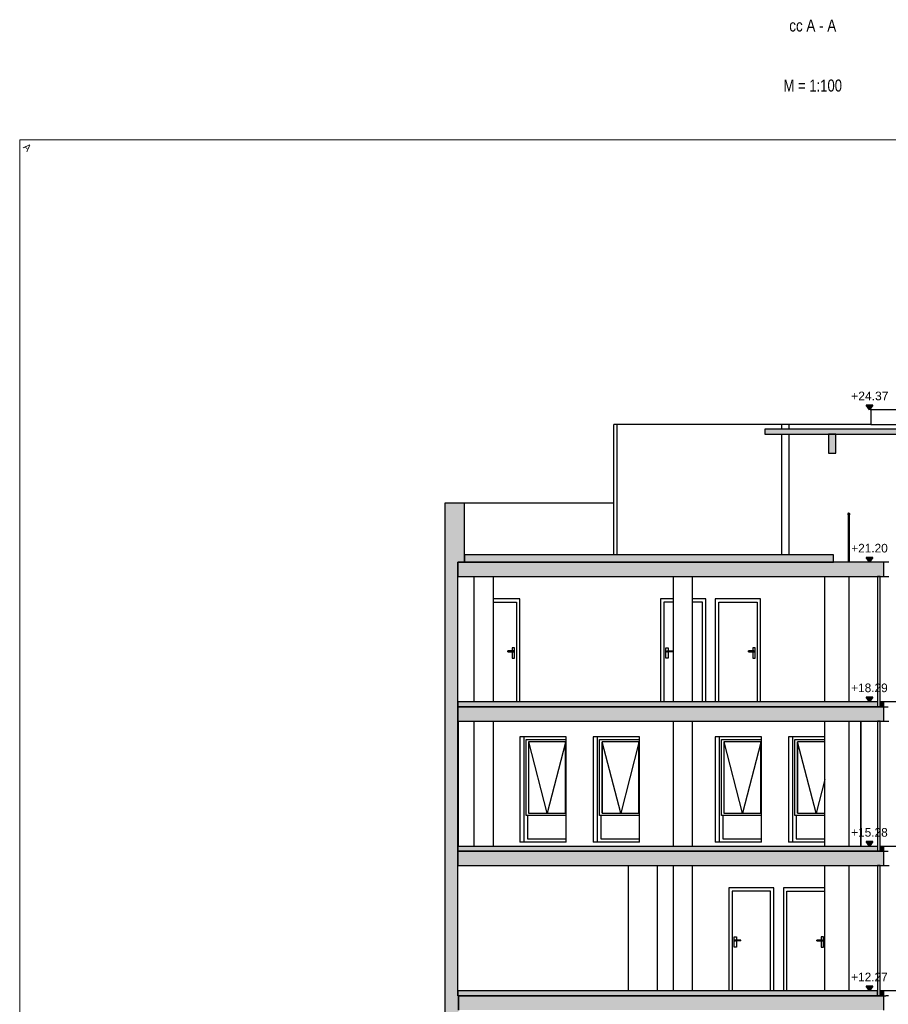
# Model space of a CAD drawing. Header units: metres. Extents: x -1 to 518, y -65 to 31.
# Tile 13 of 26: x 449 to 467, y -43 to -22. Entities that reach past the tile are written whole.
import ezdxf

# ---------------------------------------------------------------- set-up
doc = ezdxf.new("R2010")
doc.units = ezdxf.units.M
doc.header["$PDMODE"] = 65
doc.linetypes.add('CONTINUA', pattern=[0])
doc.layers.add('+++++ CÀLCUL SECCIÓ A', color=7, linetype='CONTINUA', lineweight=25)
doc.layers.add('COTES SECCIÓ A', color=7, linetype='CONTINUA', lineweight=25)
doc.styles.add('ARIAL', font='arial.ttf')
doc.styles.add('Century Gothic', font='txt')
doc.dimstyles.new('DIMSTYLE_4', dxfattribs={"dimtxt": 0.2, "dimasz": 0.2, "dimexe": 0, "dimexo": 1e-06, "dimgap": 0.1, "dimtad": 2, "dimdec": 0, "dimlfac": 100, "dimrnd": 1, "dimzin": 4, "dimdsep": 46, "dimtxsty": 'ARIAL', "dimblk1": 'ALL_ML_STRICH', "dimblk2": 'ALL_ML_STRICH', "dimsah": 1, "dimcen": 0, "dimse1": 1, "dimse2": 1, "dimclrd": 2, "dimclre": 2, "dimclrt": 2, "dimadec": 0, "dimazin": 0, "dimtfac": 1, "dimtdec": 0, "dimtix": 1, "dimtmove": 2, "dimatfit": 3, "dimfxl": 0, "dimtvp": 1.2, "dimtzin": 0, "dimlwd": 0, "dimlwe": 35, "dimarcsym": 0})
doc.dimstyles.new('DIMSTYLE_5', dxfattribs={"dimtxt": 0.2, "dimasz": 0.2, "dimexe": 0, "dimexo": 1e-06, "dimgap": 0.1, "dimtad": 0, "dimrnd": 0.01, "dimzin": 4, "dimdsep": 46, "dimtxsty": 'ARIAL', "dimblk1": 'ALL_ML_STRICH', "dimblk2": 'ALL_ML_STRICH', "dimsah": 1, "dimcen": 0, "dimse1": 1, "dimse2": 1, "dimclrd": 2, "dimclre": 2, "dimclrt": 2, "dimadec": 0, "dimazin": 0, "dimtfac": 1, "dimtdec": 0, "dimtix": 1, "dimtmove": 2, "dimatfit": 3, "dimfxl": 0, "dimtzin": 0, "dimlwd": 0, "dimlwe": 35, "dimarcsym": 0})
doc.dimstyles.new('DIMSTYLE_7', dxfattribs={"dimtxt": 0.2, "dimasz": 0.2, "dimexe": 0, "dimexo": 1e-06, "dimgap": 0.1, "dimtad": 0, "dimdec": 0, "dimlfac": 100, "dimrnd": 1, "dimzin": 4, "dimdsep": 46, "dimtxsty": 'ARIAL', "dimblk1": 'ALL_ML_STRICH', "dimblk2": 'ALL_ML_STRICH', "dimsah": 1, "dimcen": 0, "dimse1": 1, "dimse2": 1, "dimclrd": 2, "dimclre": 2, "dimclrt": 2, "dimadec": 0, "dimazin": 0, "dimtfac": 1, "dimtdec": 0, "dimtix": 1, "dimtmove": 2, "dimatfit": 3, "dimfxl": 0, "dimtvp": 1.2, "dimtzin": 0, "dimlwd": 0, "dimlwe": 35, "dimarcsym": 0})

# ---------------------------------------------------------------- blocks, each defined once
blk = doc.blocks.new('ALL_ML_STRICH')
at = {"color": 0, "linetype": 'ByBlock', "lineweight": -2}
for p, q in [((-1, 0), (0.5, 0)), ((-0.3, -0.3), (0.3, 0.3)), ((0, -0.5), (0, 0.5))]:
    blk.add_line(p, q, dxfattribs=at)
blk = doc.blocks.new('*D19')
at = {"layer": 'COTES SECCIÓ A', "color": 2, "linetype": 'CONTINUA', "lineweight": -2, "transparency": 33554687}
blk.add_line((470.232, -42.77), (470.232, -42.67), dxfattribs=at)
at = {"layer": 'DEFPOINTS', "color": 2, "linetype": 'CONTINUA', "lineweight": 35, "transparency": 33554687}
for p in [(463.433, -42.67), (467.652, -42.77), (470.232, -42.77)]:
    blk.add_point(p, dxfattribs=at)
at = {"layer": 'COTES SECCIÓ A', "color": 2, "linetype": 'CONTINUA', "lineweight": 35, "transparency": 33554687, "xscale": 0.2, "yscale": 0.2, "zscale": 0.2}
for p, rotation in [((470.232, -42.77), 270), ((470.232, -42.67), 90)]:
    blk.add_blockref('ALL_ML_STRICH', p, dxfattribs=dict(at, rotation=rotation))
at = {"layer": 'COTES SECCIÓ A', "color": 2, "linetype": 'CONTINUA', "lineweight": 35, "transparency": 33554687, "insert": (470.536, -42.729), "char_height": 0.2, "width": 0.4, "attachment_point": 5, "rotation": 90, "style": 'ARIAL'}
blk.add_mtext('\\A1;{10}', dxfattribs=at)
blk = doc.blocks.new('*D20')
at = {"layer": 'COTES SECCIÓ A', "color": 2, "linetype": 'CONTINUA', "lineweight": -2, "transparency": 33554687}
for p, q in [((470.232, -41.001), (470.232, -40.06)), ((470.232, -42.67), (470.232, -41.661))]:
    blk.add_line(p, q, dxfattribs=at)
at = {"layer": 'DEFPOINTS', "color": 2, "linetype": 'CONTINUA', "lineweight": 35, "transparency": 33554687}
for p in [(463.522, -40.06), (463.433, -42.67), (470.232, -42.67)]:
    blk.add_point(p, dxfattribs=at)
at = {"layer": 'COTES SECCIÓ A', "color": 2, "linetype": 'CONTINUA', "lineweight": 35, "transparency": 33554687, "xscale": 0.2, "yscale": 0.2, "zscale": 0.2}
for p, rotation in [((470.232, -40.06), 90), ((470.232, -42.67), 270)]:
    blk.add_blockref('ALL_ML_STRICH', p, dxfattribs=dict(at, rotation=rotation))
at = {"layer": 'COTES SECCIÓ A', "color": 2, "linetype": 'CONTINUA', "lineweight": 35, "transparency": 33554687, "insert": (470.232, -41.331), "char_height": 0.2, "width": 0.8, "attachment_point": 5, "rotation": 90, "style": 'ARIAL'}
blk.add_mtext('\\A1;{\\A1;{2.61\\H0.132000;\\S^ ;}}', dxfattribs=at)
blk = doc.blocks.new('*D21')
at = {"layer": 'COTES SECCIÓ A', "color": 2, "linetype": 'CONTINUA', "lineweight": -2, "transparency": 33554687}
blk.add_line((470.232, -40.06), (470.232, -39.76), dxfattribs=at)
at = {"layer": 'DEFPOINTS', "color": 2, "linetype": 'CONTINUA', "lineweight": 35, "transparency": 33554687}
for p in [(463.143, -39.76), (463.522, -40.06), (470.232, -40.06)]:
    blk.add_point(p, dxfattribs=at)
at = {"layer": 'COTES SECCIÓ A', "color": 2, "linetype": 'CONTINUA', "lineweight": 35, "transparency": 33554687, "xscale": 0.2, "yscale": 0.2, "zscale": 0.2}
for p, rotation in [((470.232, -39.76), 90), ((470.232, -40.06), 270)]:
    blk.add_blockref('ALL_ML_STRICH', p, dxfattribs=dict(at, rotation=rotation))
at = {"layer": 'COTES SECCIÓ A', "color": 2, "linetype": 'CONTINUA', "lineweight": 35, "transparency": 33554687, "insert": (469.928, -39.919), "char_height": 0.2, "width": 0.4, "attachment_point": 5, "rotation": 90, "style": 'ARIAL'}
blk.add_mtext('\\A1;{30}', dxfattribs=at)
blk = doc.blocks.new('*D22')
at = {"layer": 'COTES SECCIÓ A', "color": 2, "linetype": 'CONTINUA', "lineweight": -2, "transparency": 33554687}
blk.add_line((470.232, -39.76), (470.232, -39.66), dxfattribs=at)
at = {"layer": 'DEFPOINTS', "color": 2, "linetype": 'CONTINUA', "lineweight": 35, "transparency": 33554687}
for p in [(463.128, -39.66), (463.143, -39.76), (470.232, -39.76)]:
    blk.add_point(p, dxfattribs=at)
at = {"layer": 'COTES SECCIÓ A', "color": 2, "linetype": 'CONTINUA', "lineweight": 35, "transparency": 33554687, "xscale": 0.2, "yscale": 0.2, "zscale": 0.2}
for p, rotation in [((470.232, -39.76), 270), ((470.232, -39.66), 90)]:
    blk.add_blockref('ALL_ML_STRICH', p, dxfattribs=dict(at, rotation=rotation))
at = {"layer": 'COTES SECCIÓ A', "color": 2, "linetype": 'CONTINUA', "lineweight": 35, "transparency": 33554687, "insert": (470.536, -39.719), "char_height": 0.2, "width": 0.4, "attachment_point": 5, "rotation": 90, "style": 'ARIAL'}
blk.add_mtext('\\A1;{10}', dxfattribs=at)
blk = doc.blocks.new('*D23')
at = {"layer": 'COTES SECCIÓ A', "color": 2, "linetype": 'CONTINUA', "lineweight": -2, "transparency": 33554687}
for p, q in [((470.232, -37.991), (470.232, -37.05)), ((470.232, -39.66), (470.232, -38.651))]:
    blk.add_line(p, q, dxfattribs=at)
at = {"layer": 'DEFPOINTS', "color": 2, "linetype": 'CONTINUA', "lineweight": 35, "transparency": 33554687}
for p in [(463.124, -37.05), (463.128, -39.66), (470.232, -39.66)]:
    blk.add_point(p, dxfattribs=at)
at = {"layer": 'COTES SECCIÓ A', "color": 2, "linetype": 'CONTINUA', "lineweight": 35, "transparency": 33554687, "xscale": 0.2, "yscale": 0.2, "zscale": 0.2}
for p, rotation in [((470.232, -37.05), 90), ((470.232, -39.66), 270)]:
    blk.add_blockref('ALL_ML_STRICH', p, dxfattribs=dict(at, rotation=rotation))
at = {"layer": 'COTES SECCIÓ A', "color": 2, "linetype": 'CONTINUA', "lineweight": 35, "transparency": 33554687, "insert": (470.232, -38.321), "char_height": 0.2, "width": 0.8, "attachment_point": 5, "rotation": 90, "style": 'ARIAL'}
blk.add_mtext('\\A1;{\\A1;{2.61\\H0.132000;\\S^ ;}}', dxfattribs=at)
blk = doc.blocks.new('*D24')
at = {"layer": 'COTES SECCIÓ A', "color": 2, "linetype": 'CONTINUA', "lineweight": -2, "transparency": 33554687}
blk.add_line((470.232, -37.05), (470.232, -36.75), dxfattribs=at)
at = {"layer": 'DEFPOINTS', "color": 2, "linetype": 'CONTINUA', "lineweight": 35, "transparency": 33554687}
for p in [(463.04, -36.75), (463.124, -37.05), (470.232, -37.05)]:
    blk.add_point(p, dxfattribs=at)
at = {"layer": 'COTES SECCIÓ A', "color": 2, "linetype": 'CONTINUA', "lineweight": 35, "transparency": 33554687, "xscale": 0.2, "yscale": 0.2, "zscale": 0.2}
for p, rotation in [((470.232, -36.75), 90), ((470.232, -37.05), 270)]:
    blk.add_blockref('ALL_ML_STRICH', p, dxfattribs=dict(at, rotation=rotation))
at = {"layer": 'COTES SECCIÓ A', "color": 2, "linetype": 'CONTINUA', "lineweight": 35, "transparency": 33554687, "insert": (469.928, -36.909), "char_height": 0.2, "width": 0.4, "attachment_point": 5, "rotation": 90, "style": 'ARIAL'}
blk.add_mtext('\\A1;{30}', dxfattribs=at)
blk = doc.blocks.new('*D25')
at = {"layer": 'COTES SECCIÓ A', "color": 2, "linetype": 'CONTINUA', "lineweight": -2, "transparency": 33554687}
blk.add_line((470.232, -36.75), (470.232, -36.65), dxfattribs=at)
at = {"layer": 'DEFPOINTS', "color": 2, "linetype": 'CONTINUA', "lineweight": 35, "transparency": 33554687}
for p in [(463.04, -36.65), (463.04, -36.75), (470.232, -36.75)]:
    blk.add_point(p, dxfattribs=at)
at = {"layer": 'COTES SECCIÓ A', "color": 2, "linetype": 'CONTINUA', "lineweight": 35, "transparency": 33554687, "xscale": 0.2, "yscale": 0.2, "zscale": 0.2}
for p, rotation in [((470.232, -36.75), 270), ((470.232, -36.65), 90)]:
    blk.add_blockref('ALL_ML_STRICH', p, dxfattribs=dict(at, rotation=rotation))
at = {"layer": 'COTES SECCIÓ A', "color": 2, "linetype": 'CONTINUA', "lineweight": 35, "transparency": 33554687, "insert": (470.536, -36.709), "char_height": 0.2, "width": 0.4, "attachment_point": 5, "rotation": 90, "style": 'ARIAL'}
blk.add_mtext('\\A1;{10}', dxfattribs=at)
blk = doc.blocks.new('*D26')
at = {"layer": 'COTES SECCIÓ A', "color": 2, "linetype": 'CONTINUA', "lineweight": -2, "transparency": 33554687}
for p, q in [((470.232, -34.981), (470.232, -34.04)), ((470.232, -36.65), (470.232, -35.641))]:
    blk.add_line(p, q, dxfattribs=at)
at = {"layer": 'DEFPOINTS', "color": 2, "linetype": 'CONTINUA', "lineweight": 35, "transparency": 33554687}
for p in [(463.182, -34.04), (463.04, -36.65), (470.232, -36.65)]:
    blk.add_point(p, dxfattribs=at)
at = {"layer": 'COTES SECCIÓ A', "color": 2, "linetype": 'CONTINUA', "lineweight": 35, "transparency": 33554687, "xscale": 0.2, "yscale": 0.2, "zscale": 0.2}
for p, rotation in [((470.232, -34.04), 90), ((470.232, -36.65), 270)]:
    blk.add_blockref('ALL_ML_STRICH', p, dxfattribs=dict(at, rotation=rotation))
at = {"layer": 'COTES SECCIÓ A', "color": 2, "linetype": 'CONTINUA', "lineweight": 35, "transparency": 33554687, "insert": (470.232, -35.311), "char_height": 0.2, "width": 0.8, "attachment_point": 5, "rotation": 90, "style": 'ARIAL'}
blk.add_mtext('\\A1;{\\A1;{2.61\\H0.132000;\\S^ ;}}', dxfattribs=at)
blk = doc.blocks.new('*D27')
at = {"layer": 'COTES SECCIÓ A', "color": 2, "linetype": 'CONTINUA', "lineweight": -2, "transparency": 33554687}
blk.add_line((470.232, -34.04), (470.232, -33.74), dxfattribs=at)
at = {"layer": 'DEFPOINTS', "color": 2, "linetype": 'CONTINUA', "lineweight": 35, "transparency": 33554687}
for p in [(463.201, -33.74), (463.182, -34.04), (470.232, -34.04)]:
    blk.add_point(p, dxfattribs=at)
at = {"layer": 'COTES SECCIÓ A', "color": 2, "linetype": 'CONTINUA', "lineweight": 35, "transparency": 33554687, "xscale": 0.2, "yscale": 0.2, "zscale": 0.2}
for p, rotation in [((470.232, -33.74), 90), ((470.232, -34.04), 270)]:
    blk.add_blockref('ALL_ML_STRICH', p, dxfattribs=dict(at, rotation=rotation))
at = {"layer": 'COTES SECCIÓ A', "color": 2, "linetype": 'CONTINUA', "lineweight": 35, "transparency": 33554687, "insert": (469.928, -33.899), "char_height": 0.2, "width": 0.4, "attachment_point": 5, "rotation": 90, "style": 'ARIAL'}
blk.add_mtext('\\A1;{30}', dxfattribs=at)
blk = doc.blocks.new('*D28')
at = {"layer": 'COTES SECCIÓ A', "color": 2, "linetype": 'CONTINUA', "lineweight": -2, "transparency": 33554687}
for p, q in [((470.232, -31.961), (470.232, -30.87)), ((470.232, -33.74), (470.232, -32.621))]:
    blk.add_line(p, q, dxfattribs=at)
at = {"layer": 'DEFPOINTS', "color": 2, "linetype": 'CONTINUA', "lineweight": 35, "transparency": 33554687}
for p in [(470.009, -30.87), (463.201, -33.74), (470.232, -33.74)]:
    blk.add_point(p, dxfattribs=at)
at = {"layer": 'COTES SECCIÓ A', "color": 2, "linetype": 'CONTINUA', "lineweight": 35, "transparency": 33554687, "xscale": 0.2, "yscale": 0.2, "zscale": 0.2}
for p, rotation in [((470.232, -30.87), 90), ((470.232, -33.74), 270)]:
    blk.add_blockref('ALL_ML_STRICH', p, dxfattribs=dict(at, rotation=rotation))
at = {"layer": 'COTES SECCIÓ A', "color": 2, "linetype": 'CONTINUA', "lineweight": 35, "transparency": 33554687, "insert": (470.232, -32.291), "char_height": 0.2, "width": 0.8, "attachment_point": 5, "rotation": 90, "style": 'ARIAL'}
blk.add_mtext('\\A1;{\\A1;{2.87\\H0.132000;\\S^ ;}}', dxfattribs=at)
blk = doc.blocks.new('COMPLEX_ELEVATIONDIM_0')
at = {"layer": 'COTES SECCIÓ A', "linetype": 'CONTINUA', "lineweight": 35, "transparency": 33554687}
for points in [[(466.605, -30.47), (466.465, -30.47), (466.535, -30.57)], [(466.605, -33.64), (466.465, -33.64), (466.535, -33.74)], [(466.605, -36.55), (466.465, -36.55), (466.535, -36.65)], [(466.605, -39.56), (466.465, -39.56), (466.535, -39.66)], [(466.605, -42.57), (466.465, -42.57), (466.535, -42.67)]]:
    blk.add_hatch(color=2, dxfattribs=at).paths.add_polyline_path(points)
at = {"layer": 'COTES SECCIÓ A', "color": 2, "linetype": 'CONTINUA', "lineweight": 35, "transparency": 33554687}
for p, q in [((466.605, -30.47), (466.465, -30.47)), ((466.465, -30.47), (466.535, -30.57)), ((466.535, -30.57), (466.605, -30.47)), ((466.535, -30.57), (466.535, -30.57)), ((466.535, -30.57), (466.535, -30.57)), ((466.535, -30.57), (466.535, -30.57)), ((466.535, -30.57), (466.535, -30.57)), ((466.605, -33.64), (466.465, -33.64)), ((466.465, -33.64), (466.535, -33.74)), ((466.535, -33.74), (466.605, -33.64)), ((466.535, -33.74), (466.535, -33.74)), ((466.535, -33.74), (466.535, -33.74)), ((466.535, -33.74), (466.535, -33.74)), ((466.535, -33.74), (466.535, -33.74)), ((466.605, -36.55), (466.465, -36.55)), ((466.465, -36.55), (466.535, -36.65)), ((466.535, -36.65), (466.605, -36.55)), ((466.535, -36.65), (466.535, -36.65)), ((466.535, -36.65), (466.535, -36.65)), ((466.535, -36.65), (466.535, -36.65)), ((466.535, -36.65), (466.535, -36.65)), ((466.605, -39.56), (466.465, -39.56)), ((466.465, -39.56), (466.535, -39.66)), ((466.535, -39.66), (466.605, -39.56)), ((466.535, -39.66), (466.535, -39.66)), ((466.535, -39.66), (466.535, -39.66)), ((466.535, -39.66), (466.535, -39.66)), ((466.535, -39.66), (466.535, -39.66)), ((466.605, -42.57), (466.465, -42.57)), ((466.465, -42.57), (466.535, -42.67)), ((466.535, -42.67), (466.605, -42.57)), ((466.535, -42.67), (466.535, -42.67)), ((466.535, -42.67), (466.535, -42.67)), ((466.535, -42.67), (466.535, -42.67)), ((466.535, -42.67), (466.535, -42.67))]:
    blk.add_line(p, q, dxfattribs=at)
at = {"layer": 'COTES SECCIÓ A', "color": 2, "linetype": 'CONTINUA', "lineweight": 35, "transparency": 33554687, "char_height": 0.18, "attachment_point": 7, "style": 'ARIAL'}
for s, insert, width in [('\\W1.00;+24.37', (466.152, -30.37), 0.86549), ('\\W0.98;+21.20', (466.153, -33.54), 0.86394), ('\\W0.98;+18.29', (466.152, -36.45), 0.86394), ('\\W0.98;+15.28', (466.152, -39.46), 0.86394), ('\\W0.98;+12.27', (466.152, -42.47), 0.86394)]:
    blk.add_mtext(s, dxfattribs=dict(at, insert=insert, width=width))

msp = doc.modelspace()

# ---------------------------------------------------------------- hatches: boundary and pattern name
at = {"layer": '+++++ CÀLCUL SECCIÓ A', "linetype": 'CONTINUA', "lineweight": 25, "true_color": 0x00f5f5, "transparency": 33554687}
msp.add_hatch(color=4, dxfattribs=at).paths.add_polyline_path([(469.011, -30.97), (464.35, -30.97), (464.35, -31.07), (469.011, -31.07)])
at = {"layer": '+++++ CÀLCUL SECCIÓ A', "linetype": 'CONTINUA', "lineweight": 25, "true_color": 0xa0a0a0, "transparency": 33554687}
for points in [[(465.83, -31.07), (465.68, -31.07), (465.68, -31.47), (465.83, -31.47)], [(458.1, -32.51), (457.69, -32.51), (457.69, -33.74), (458.1, -33.74)], [(457.962, -33.74), (457.692, -33.74), (457.692, -36.75), (457.962, -36.75)], [(457.962, -36.75), (457.692, -36.75), (457.692, -39.76), (457.962, -39.76)], [(457.962, -39.76), (457.692, -39.76), (457.692, -42.77), (457.962, -42.77)], [(457.972, -42.77), (457.692, -42.77), (457.692, -45.78), (457.972, -45.78)]]:
    msp.add_hatch(color=253, dxfattribs=at).paths.add_polyline_path(points)
at = {"layer": '+++++ CÀLCUL SECCIÓ A', "linetype": 'CONTINUA', "lineweight": 25, "true_color": 0x656565, "transparency": 33554687}
for points in [[(466.08, -32.745), (466.085, -32.755), (466.094, -32.76), (466.105, -32.76), (466.114, -32.755), (466.12, -32.745), (466.12, -32.735), (466.114, -32.725), (466.105, -32.72), (466.094, -32.72), (466.085, -32.725), (466.08, -32.735)], [(466.09, -33.243), (466.092, -33.247), (466.097, -33.25), (466.102, -33.25), (466.107, -33.247), (466.11, -33.243), (466.11, -33.237), (466.107, -33.233), (466.102, -33.23), (466.097, -33.23), (466.092, -33.233), (466.09, -33.237)]]:
    msp.add_hatch(color=251, dxfattribs=at).paths.add_polyline_path(points)
at = {"layer": '+++++ CÀLCUL SECCIÓ A', "linetype": 'CONTINUA', "lineweight": 25, "transparency": 33554687}
for points in [[(465.78, -33.59), (458.1, -33.59), (458.1, -33.74), (465.78, -33.74)], [(466.706, -36.75), (466.706, -36.65), (457.962, -36.65), (457.962, -36.75)], [(466.833, -36.65), (466.76, -36.65), (466.76, -36.75), (466.833, -36.75)], [(466.706, -39.76), (466.706, -39.66), (457.962, -39.66), (457.962, -39.76)], [(466.833, -39.66), (466.76, -39.66), (466.76, -39.76), (466.833, -39.76)], [(457.962, -42.67), (457.962, -42.77), (466.703, -42.77), (466.703, -42.67)], [(466.832, -42.67), (466.76, -42.67), (466.76, -42.77), (466.832, -42.77)]]:
    msp.add_hatch(color=32, dxfattribs=at).paths.add_polyline_path(points)
at = {"layer": '+++++ CÀLCUL SECCIÓ A', "linetype": 'CONTINUA', "lineweight": 25, "true_color": 0xababab, "transparency": 33554687}
for points in [[(457.962, -33.74), (457.962, -34.04), (466.83, -34.04), (466.83, -33.74)], [(457.962, -36.75), (457.962, -37.05), (466.83, -37.05), (466.83, -36.75)], [(457.962, -39.76), (457.962, -40.06), (466.83, -40.06), (466.83, -39.76)], [(466.83, -43.07), (466.83, -42.77), (457.972, -42.77), (457.972, -43.07)]]:
    msp.add_hatch(color=253, dxfattribs=at).paths.add_polyline_path(points)

# ---------------------------------------------------------------- linework, layer by layer
at = {"layer": '+++++ CÀLCUL SECCIÓ A', "color": 52, "linetype": 'CONTINUA', "lineweight": 13, "transparency": 33554687}
for p, q in [((448.835, -64.94), (448.835, -24.94)), ((448.835, -64.94), (448.835, -24.94)), ((448.835, -24.94), (481.867, -24.94)), ((481.867, -24.94), (448.835, -24.94))]:
    msp.add_line(p, q, dxfattribs=at)
at = {"layer": '+++++ CÀLCUL SECCIÓ A', "color": 7, "linetype": 'CONTINUA', "lineweight": 25, "transparency": 33554687}
for p, q in [((466.559, -30.57), (466.559, -30.87)), ((468.786, -30.57), (466.559, -30.57)), ((461.211, -33.59), (461.211, -30.87)), ((461.271, -30.87), (461.211, -30.87)), ((464.71, -30.87), (461.271, -30.87)), ((461.271, -30.87), (461.271, -33.59)), ((464.71, -30.97), (464.71, -30.87)), ((464.86, -30.87), (464.71, -30.87)), ((466.559, -30.87), (464.86, -30.87)), ((464.86, -30.97), (464.86, -30.87)), ((466.559, -30.87), (468.786, -30.87)), ((464.35, -30.97), (464.35, -31.07)), ((469.011, -30.97), (464.35, -30.97)), ((464.35, -31.07), (465.68, -31.07)), ((464.71, -33.59), (464.71, -31.07)), ((464.86, -33.59), (464.86, -31.07)), ((465.68, -31.07), (465.83, -31.07)), ((465.68, -31.07), (465.68, -31.47)), ((465.83, -31.07), (465.68, -31.07)), ((465.83, -31.07), (469.011, -31.07)), ((465.83, -31.47), (465.83, -31.07)), ((465.68, -31.47), (465.83, -31.47)), ((457.69, -32.51), (457.69, -33.74)), ((458.1, -32.51), (457.69, -32.51)), ((461.211, -32.51), (458.1, -32.51)), ((458.1, -33.59), (458.1, -32.51)), ((466.085, -32.725), (466.08, -32.735)), ((466.08, -32.735), (466.08, -32.745)), ((466.08, -32.745), (466.085, -32.755)), ((466.094, -32.72), (466.085, -32.725)), ((466.085, -32.755), (466.094, -32.76)), ((466.09, -32.757), (466.09, -33.237)), ((466.092, -32.759), (466.092, -33.233)), ((466.105, -32.72), (466.094, -32.72)), ((466.094, -32.76), (466.105, -32.76)), ((466.097, -32.76), (466.097, -33.23)), ((466.102, -32.76), (466.102, -33.23)), ((466.114, -32.725), (466.105, -32.72)), ((466.105, -32.76), (466.114, -32.755)), ((466.107, -32.759), (466.107, -33.233)), ((466.11, -32.757), (466.11, -33.237)), ((466.12, -32.735), (466.114, -32.725)), ((466.114, -32.755), (466.12, -32.745)), ((466.12, -32.745), (466.12, -32.735)), ((466.092, -33.233), (466.09, -33.237)), ((466.09, -33.237), (466.09, -33.243)), ((466.09, -33.243), (466.09, -33.74)), ((466.09, -33.243), (466.092, -33.247)), ((466.097, -33.23), (466.092, -33.233)), ((466.092, -33.247), (466.092, -33.74)), ((466.092, -33.247), (466.097, -33.25)), ((466.102, -33.23), (466.097, -33.23)), ((466.097, -33.25), (466.097, -33.74)), ((466.097, -33.25), (466.102, -33.25)), ((466.107, -33.233), (466.102, -33.23)), ((466.102, -33.25), (466.107, -33.247)), ((466.102, -33.25), (466.102, -33.74)), ((466.11, -33.237), (466.107, -33.233)), ((466.107, -33.247), (466.11, -33.243)), ((466.107, -33.247), (466.107, -33.74)), ((466.11, -33.243), (466.11, -33.237)), ((466.11, -33.243), (466.11, -33.74)), ((458.1, -33.59), (458.1, -33.74)), ((465.78, -33.59), (458.1, -33.59)), ((458.1, -33.74), (458.1, -33.59)), ((465.78, -33.74), (465.78, -33.59)), ((457.69, -33.74), (457.692, -33.74)), ((457.692, -33.74), (457.692, -36.75)), ((457.962, -33.74), (457.962, -34.04)), ((465.78, -33.74), (457.962, -33.74)), ((457.962, -34.04), (457.962, -33.74)), ((457.962, -33.74), (458.1, -33.74)), ((458.1, -33.74), (465.78, -33.74)), ((466.83, -33.74), (465.78, -33.74)), ((466.83, -34.04), (466.83, -33.74)), ((466.86, -33.74), (466.83, -33.74)), ((466.899, -33.74), (466.86, -33.74)), ((466.939, -33.74), (466.899, -33.74)), ((457.962, -34.04), (466.703, -34.04)), ((457.962, -36.65), (457.962, -34.04)), ((458.301, -36.65), (458.301, -34.04)), ((458.7, -36.65), (458.7, -34.04)), ((462.451, -36.65), (462.451, -34.04)), ((462.85, -36.65), (462.85, -34.04)), ((465.6, -36.65), (465.6, -34.04)), ((465.6, -36.65), (465.6, -34.04)), ((466.11, -36.65), (466.11, -34.04)), ((466.703, -34.04), (466.756, -34.04)), ((466.703, -34.04), (466.703, -36.75)), ((466.756, -34.04), (466.703, -34.04)), ((466.756, -34.04), (466.83, -34.04)), ((466.756, -36.75), (466.756, -34.04)), ((466.83, -34.04), (466.86, -34.04)), ((466.86, -34.04), (466.899, -34.04)), ((466.899, -34.04), (466.939, -34.04)), ((459.252, -34.5), (458.7, -34.5)), ((458.7, -34.57), (459.182, -34.57)), ((459.182, -34.57), (459.182, -36.65)), ((459.252, -36.65), (459.252, -34.5)), ((462.182, -34.5), (462.182, -36.65)), ((462.451, -34.5), (462.182, -34.5)), ((462.252, -34.57), (462.252, -36.65)), ((462.451, -34.57), (462.252, -34.57)), ((463.122, -34.5), (462.85, -34.5)), ((463.052, -34.57), (462.85, -34.57)), ((463.052, -36.65), (463.052, -34.57)), ((463.122, -36.65), (463.122, -34.5)), ((463.322, -34.5), (463.322, -36.65)), ((464.262, -34.5), (463.322, -34.5)), ((463.392, -36.65), (463.392, -34.57)), ((463.392, -34.57), (464.192, -34.57)), ((464.192, -34.57), (464.192, -36.65)), ((464.262, -36.65), (464.262, -34.5)), ((459.002, -35.591), (459.002, -35.59)), ((459.117, -35.59), (459.002, -35.59)), ((459.002, -35.595), (459.002, -35.591)), ((459.002, -35.591), (459.122, -35.591)), ((459.002, -35.6), (459.002, -35.595)), ((459.002, -35.595), (459.125, -35.595)), ((459.002, -35.605), (459.002, -35.6)), ((459.002, -35.6), (459.127, -35.6)), ((459.002, -35.609), (459.002, -35.605)), ((459.002, -35.605), (459.125, -35.605)), ((459.002, -35.61), (459.002, -35.609)), ((459.002, -35.609), (459.122, -35.609)), ((459.002, -35.61), (459.117, -35.61)), ((459.092, -35.525), (459.092, -35.59)), ((459.142, -35.525), (459.092, -35.525)), ((459.092, -35.61), (459.092, -35.74)), ((459.117, -35.59), (459.122, -35.591)), ((459.122, -35.609), (459.117, -35.61)), ((459.122, -35.591), (459.125, -35.595)), ((459.125, -35.605), (459.122, -35.609)), ((459.125, -35.595), (459.127, -35.6)), ((459.127, -35.6), (459.125, -35.605)), ((459.142, -35.74), (459.142, -35.525)), ((462.292, -35.74), (462.292, -35.525)), ((462.292, -35.525), (462.342, -35.525)), ((462.309, -35.595), (462.307, -35.6)), ((462.307, -35.6), (462.309, -35.605)), ((462.432, -35.6), (462.307, -35.6)), ((462.312, -35.591), (462.309, -35.595)), ((462.432, -35.595), (462.309, -35.595)), ((462.309, -35.605), (462.312, -35.609)), ((462.432, -35.605), (462.309, -35.605)), ((462.317, -35.59), (462.312, -35.591)), ((462.432, -35.591), (462.312, -35.591)), ((462.312, -35.609), (462.317, -35.61)), ((462.432, -35.609), (462.312, -35.609)), ((462.317, -35.59), (462.432, -35.59)), ((462.432, -35.61), (462.317, -35.61)), ((462.342, -35.525), (462.342, -35.59)), ((462.342, -35.61), (462.342, -35.74)), ((462.432, -35.591), (462.432, -35.59)), ((462.432, -35.595), (462.432, -35.591)), ((462.432, -35.6), (462.432, -35.595)), ((462.432, -35.605), (462.432, -35.6)), ((462.432, -35.609), (462.432, -35.605)), ((462.432, -35.61), (462.432, -35.609)), ((464.012, -35.591), (464.012, -35.59)), ((464.127, -35.59), (464.012, -35.59)), ((464.012, -35.595), (464.012, -35.591)), ((464.012, -35.591), (464.132, -35.591)), ((464.012, -35.6), (464.012, -35.595)), ((464.012, -35.595), (464.136, -35.595)), ((464.012, -35.605), (464.012, -35.6)), ((464.012, -35.6), (464.137, -35.6)), ((464.012, -35.609), (464.012, -35.605)), ((464.012, -35.605), (464.136, -35.605)), ((464.012, -35.61), (464.012, -35.609)), ((464.012, -35.609), (464.132, -35.609)), ((464.012, -35.61), (464.127, -35.61)), ((464.102, -35.525), (464.102, -35.59)), ((464.152, -35.525), (464.102, -35.525)), ((464.102, -35.61), (464.102, -35.74)), ((464.127, -35.59), (464.132, -35.591)), ((464.132, -35.609), (464.127, -35.61)), ((464.132, -35.591), (464.136, -35.595)), ((464.136, -35.605), (464.132, -35.609)), ((464.136, -35.595), (464.137, -35.6)), ((464.137, -35.6), (464.136, -35.605)), ((464.152, -35.74), (464.152, -35.525)), ((459.092, -35.74), (459.142, -35.74)), ((462.342, -35.74), (462.292, -35.74)), ((464.102, -35.74), (464.152, -35.74)), ((457.962, -36.75), (457.962, -36.65)), ((457.962, -36.65), (457.962, -36.75)), ((466.706, -36.65), (457.962, -36.65)), ((466.706, -36.75), (466.706, -36.65)), ((466.76, -36.65), (466.756, -36.65)), ((466.76, -36.65), (466.76, -36.75)), ((466.833, -36.65), (466.76, -36.65)), ((466.833, -36.75), (466.833, -36.65)), ((466.922, -36.65), (466.833, -36.65)), ((467.11, -36.65), (466.922, -36.65)), ((457.692, -36.75), (457.692, -39.76)), ((457.962, -36.75), (457.962, -37.05)), ((466.706, -36.75), (457.962, -36.75)), ((457.962, -37.05), (457.962, -36.75)), ((457.962, -36.75), (466.706, -36.75)), ((466.703, -36.75), (466.706, -36.75)), ((466.76, -36.75), (466.706, -36.75)), ((466.706, -36.75), (466.756, -36.75)), ((466.83, -36.75), (466.76, -36.75)), ((466.76, -36.75), (466.83, -36.75)), ((466.83, -37.05), (466.83, -36.75)), ((466.83, -36.75), (466.833, -36.75)), ((466.833, -36.75), (466.92, -36.75)), ((466.925, -36.75), (466.92, -36.75)), ((457.962, -37.05), (466.703, -37.05)), ((457.962, -39.66), (457.962, -37.05)), ((457.972, -39.66), (457.972, -37.05)), ((458.301, -39.66), (458.301, -37.05)), ((458.7, -39.66), (458.7, -37.05)), ((462.451, -39.66), (462.451, -37.05)), ((462.85, -39.66), (462.85, -37.05)), ((465.6, -39.66), (465.6, -37.05)), ((465.6, -39.66), (465.6, -37.05)), ((466.11, -39.66), (466.11, -37.05)), ((466.35, -39.66), (466.35, -37.05)), ((466.351, -37.05), (466.351, -39.66)), ((466.703, -37.05), (466.756, -37.05)), ((466.703, -37.05), (466.703, -39.76)), ((466.756, -37.05), (466.703, -37.05)), ((466.756, -37.05), (466.83, -37.05)), ((466.756, -39.76), (466.756, -37.05)), ((466.83, -37.05), (466.86, -37.05)), ((466.86, -37.05), (466.899, -37.05)), ((466.899, -37.05), (466.939, -37.05)), ((459.248, -37.38), (459.248, -39.57)), ((460.213, -37.38), (459.248, -37.38)), ((459.342, -39.57), (459.342, -37.38)), ((459.385, -39.019), (459.385, -37.43)), ((459.385, -37.43), (459.434, -37.43)), ((459.434, -37.43), (460.202, -37.43)), ((459.434, -37.48), (459.434, -38.969)), ((460.202, -37.48), (459.434, -37.48)), ((459.823, -38.969), (459.439, -37.48)), ((459.439, -38.969), (459.439, -37.48)), ((460.202, -37.499), (459.823, -38.969)), ((460.202, -37.43), (460.213, -37.43)), ((460.202, -38.969), (460.202, -37.48)), ((460.213, -39.57), (460.213, -37.38)), ((460.776, -37.38), (460.776, -39.57)), ((461.741, -37.38), (460.776, -37.38)), ((460.87, -39.57), (460.87, -37.38)), ((460.913, -39.019), (460.913, -37.43)), ((460.913, -37.43), (460.962, -37.43)), ((460.962, -37.43), (461.731, -37.43)), ((460.962, -37.48), (460.962, -38.969)), ((461.731, -37.48), (460.962, -37.48)), ((461.351, -38.969), (460.967, -37.48)), ((460.967, -38.969), (460.967, -37.48)), ((461.731, -37.499), (461.351, -38.969)), ((461.731, -37.43), (461.741, -37.43)), ((461.731, -38.969), (461.731, -37.48)), ((461.741, -39.57), (461.741, -37.38)), ((463.316, -37.38), (463.316, -39.57)), ((464.281, -37.38), (463.316, -37.38)), ((463.41, -39.57), (463.41, -37.38)), ((463.453, -39.019), (463.453, -37.43)), ((463.453, -37.43), (463.502, -37.43)), ((463.502, -37.43), (464.271, -37.43)), ((463.502, -37.48), (463.502, -38.969)), ((464.271, -37.48), (463.502, -37.48)), ((463.891, -38.969), (463.507, -37.48)), ((463.507, -38.969), (463.507, -37.48)), ((464.271, -37.499), (463.891, -38.969)), ((464.271, -37.43), (464.281, -37.43)), ((464.271, -38.969), (464.271, -37.48)), ((464.281, -39.57), (464.281, -37.38)), ((464.845, -37.38), (464.845, -39.57)), ((465.6, -37.38), (464.845, -37.38)), ((464.938, -39.57), (464.938, -37.38)), ((464.981, -39.019), (464.981, -37.43)), ((464.981, -37.43), (465.03, -37.43)), ((465.03, -37.43), (465.6, -37.43)), ((465.03, -37.48), (465.03, -38.969)), ((465.6, -37.48), (465.03, -37.48)), ((465.419, -38.969), (465.035, -37.48)), ((465.035, -38.969), (465.035, -37.48)), ((465.6, -38.267), (465.419, -38.969)), ((459.434, -39.019), (459.385, -39.019)), ((459.41, -39.019), (459.41, -39.5)), ((459.417, -39.5), (459.417, -39.019)), ((459.434, -38.969), (460.202, -38.969)), ((460.202, -39.019), (459.434, -39.019)), ((460.213, -39.019), (460.202, -39.019)), ((460.962, -39.019), (460.913, -39.019)), ((460.938, -39.019), (460.938, -39.5)), ((460.945, -39.5), (460.945, -39.019)), ((460.962, -38.969), (461.731, -38.969)), ((461.731, -39.019), (460.962, -39.019)), ((461.741, -39.019), (461.731, -39.019)), ((463.502, -39.019), (463.453, -39.019)), ((463.478, -39.019), (463.478, -39.5)), ((463.485, -39.5), (463.485, -39.019)), ((463.502, -38.969), (464.271, -38.969)), ((464.271, -39.019), (463.502, -39.019)), ((464.281, -39.019), (464.271, -39.019)), ((465.03, -39.019), (464.981, -39.019)), ((465.007, -39.019), (465.007, -39.5)), ((465.013, -39.5), (465.013, -39.019)), ((465.03, -38.969), (465.6, -38.969)), ((465.6, -39.019), (465.03, -39.019)), ((460.213, -39.57), (459.248, -39.57)), ((459.41, -39.5), (460.213, -39.5)), ((461.741, -39.57), (460.776, -39.57)), ((460.938, -39.5), (461.741, -39.5)), ((464.281, -39.57), (463.316, -39.57)), ((463.478, -39.5), (464.281, -39.5)), ((465.6, -39.57), (464.845, -39.57)), ((465.007, -39.5), (465.6, -39.5)), ((457.692, -39.76), (457.692, -42.77)), ((457.962, -39.76), (457.962, -39.66)), ((457.962, -39.66), (457.962, -39.76)), ((466.706, -39.66), (457.962, -39.66)), ((457.962, -39.76), (457.962, -40.06)), ((466.706, -39.76), (457.962, -39.76)), ((457.962, -40.06), (457.962, -39.76)), ((457.962, -39.76), (466.706, -39.76)), ((466.703, -39.76), (466.706, -39.76)), ((466.706, -39.76), (466.706, -39.66)), ((466.83, -39.76), (466.706, -39.76)), ((466.706, -39.76), (466.756, -39.76)), ((466.76, -39.66), (466.756, -39.66)), ((466.76, -39.66), (466.76, -39.76)), ((466.833, -39.66), (466.76, -39.66)), ((466.76, -39.76), (466.83, -39.76)), ((466.83, -40.06), (466.83, -39.76)), ((466.83, -39.76), (466.833, -39.76)), ((466.833, -39.76), (466.833, -39.66)), ((466.922, -39.66), (466.833, -39.66)), ((466.833, -39.76), (466.92, -39.76)), ((466.925, -39.76), (466.92, -39.76)), ((467.11, -39.66), (466.922, -39.66)), ((457.962, -40.06), (466.703, -40.06)), ((457.962, -42.67), (457.962, -40.06)), ((461.517, -42.67), (461.517, -40.06)), ((461.517, -42.67), (461.517, -40.06)), ((462.117, -42.67), (462.117, -40.06)), ((462.451, -42.67), (462.451, -40.06)), ((462.85, -42.67), (462.85, -40.06)), ((465.6, -42.67), (465.6, -40.06)), ((465.601, -42.67), (465.601, -40.06)), ((465.601, -42.67), (465.601, -40.06)), ((466.11, -42.67), (466.11, -40.06)), ((466.703, -40.06), (466.756, -40.06)), ((466.703, -40.06), (466.703, -42.67)), ((466.756, -40.06), (466.703, -40.06)), ((466.756, -40.06), (466.83, -40.06)), ((466.756, -42.77), (466.756, -40.06)), ((466.83, -40.06), (466.863, -40.06)), ((466.863, -40.06), (466.901, -40.06)), ((466.901, -40.06), (466.941, -40.06)), ((463.604, -40.52), (463.604, -42.67)), ((464.544, -40.52), (463.604, -40.52)), ((463.674, -40.59), (463.674, -42.67)), ((464.474, -40.59), (463.674, -40.59)), ((464.474, -42.67), (464.474, -40.59)), ((464.544, -42.67), (464.544, -40.52)), ((464.744, -40.52), (464.744, -42.67)), ((465.6, -40.52), (464.744, -40.52)), ((464.814, -42.67), (464.814, -40.59)), ((464.814, -40.59), (465.6, -40.59)), ((463.714, -41.76), (463.714, -41.545)), ((463.714, -41.545), (463.764, -41.545)), ((463.73, -41.615), (463.729, -41.62)), ((463.729, -41.62), (463.73, -41.625)), ((463.854, -41.62), (463.729, -41.62)), ((463.734, -41.611), (463.73, -41.615)), ((463.854, -41.615), (463.73, -41.615)), ((463.73, -41.625), (463.734, -41.629)), ((463.854, -41.625), (463.73, -41.625)), ((463.739, -41.61), (463.734, -41.611)), ((463.854, -41.611), (463.734, -41.611)), ((463.734, -41.629), (463.739, -41.63)), ((463.854, -41.629), (463.734, -41.629)), ((463.739, -41.61), (463.854, -41.61)), ((463.854, -41.63), (463.739, -41.63)), ((463.764, -41.545), (463.764, -41.61)), ((463.764, -41.63), (463.764, -41.76)), ((463.854, -41.611), (463.854, -41.61)), ((463.854, -41.615), (463.854, -41.611)), ((463.854, -41.62), (463.854, -41.615)), ((463.854, -41.625), (463.854, -41.62)), ((463.854, -41.629), (463.854, -41.625)), ((463.854, -41.63), (463.854, -41.629)), ((465.434, -41.611), (465.434, -41.61)), ((465.549, -41.61), (465.434, -41.61)), ((465.434, -41.615), (465.434, -41.611)), ((465.434, -41.611), (465.554, -41.611)), ((465.434, -41.62), (465.434, -41.615)), ((465.434, -41.615), (465.558, -41.615)), ((465.434, -41.625), (465.434, -41.62)), ((465.434, -41.62), (465.559, -41.62)), ((465.434, -41.629), (465.434, -41.625)), ((465.434, -41.625), (465.558, -41.625)), ((465.434, -41.63), (465.434, -41.629)), ((465.434, -41.629), (465.554, -41.629)), ((465.434, -41.63), (465.549, -41.63)), ((465.524, -41.545), (465.524, -41.61)), ((465.574, -41.545), (465.524, -41.545)), ((465.524, -41.63), (465.524, -41.76)), ((465.549, -41.61), (465.554, -41.611)), ((465.554, -41.629), (465.549, -41.63)), ((465.554, -41.611), (465.558, -41.615)), ((465.558, -41.625), (465.554, -41.629)), ((465.558, -41.615), (465.559, -41.62)), ((465.559, -41.62), (465.558, -41.625)), ((465.574, -41.76), (465.574, -41.545)), ((463.764, -41.76), (463.714, -41.76)), ((465.524, -41.76), (465.574, -41.76)), ((457.692, -42.77), (457.692, -45.78)), ((457.962, -42.77), (457.962, -42.67)), ((457.962, -42.67), (457.962, -42.77)), ((466.703, -42.67), (457.962, -42.67)), ((457.972, -42.77), (457.962, -42.77)), ((457.962, -42.77), (466.703, -42.77)), ((457.972, -42.77), (457.972, -43.07)), ((466.703, -42.77), (457.972, -42.77)), ((457.972, -43.07), (457.972, -42.77)), ((466.703, -42.67), (466.703, -42.77)), ((466.703, -42.77), (466.703, -42.67)), ((466.76, -42.77), (466.703, -42.77)), ((466.703, -42.77), (466.756, -42.77)), ((466.76, -42.67), (466.756, -42.67)), ((466.76, -42.67), (466.76, -42.77)), ((466.832, -42.67), (466.76, -42.67)), ((466.83, -42.77), (466.76, -42.77)), ((466.76, -42.77), (466.83, -42.77)), ((466.83, -43.07), (466.83, -42.77)), ((466.83, -42.77), (466.832, -42.77)), ((466.832, -42.77), (466.832, -42.67)), ((466.911, -42.67), (466.832, -42.67)), ((466.832, -42.77), (466.876, -42.77)), ((466.928, -42.77), (466.876, -42.77)), ((467.109, -42.67), (466.911, -42.67))]:
    msp.add_line(p, q, dxfattribs=at)

# ---------------------------------------------------------------- block references
at = {"layer": 'COTES SECCIÓ A', "color": 2, "linetype": 'CONTINUA', "lineweight": 35, "transparency": 33554687}
msp.add_blockref('COMPLEX_ELEVATIONDIM_0', (0, 0), dxfattribs=at)

# ---------------------------------------------------------------- texts
at = {"layer": '+++++ CÀLCUL SECCIÓ A', "color": 202, "linetype": 'CONTINUA', "lineweight": 50, "transparency": 33554687, "char_height": 0.25, "attachment_point": 8, "style": 'ARIAL'}
for s, insert, width in [('\\W0.80;cc A - A', (465.351, -22.69), 1.07622), ('\\W0.78;M = 1:100', (465.351, -23.94), 1.35095)]:
    msp.add_mtext(s, dxfattribs=dict(at, insert=insert, width=width))
at = {"layer": '+++++ CÀLCUL SECCIÓ A', "color": 52, "linetype": 'CONTINUA', "lineweight": 13, "transparency": 33554687, "insert": (448.994, -25.099), "char_height": 0.15, "width": 0.23, "attachment_point": 5, "rotation": 315, "style": 'Century Gothic'}
msp.add_mtext('A', dxfattribs=at)

# ---------------------------------------------------------------- dimensions: what is measured, and where the dimension line sits
at = {"layer": 'COTES SECCIÓ A', "color": 2, "linetype": 'CONTINUA', "lineweight": 35, "transparency": 33554687}
for base, p1, p2, dimstyle, picture, middle in [((470.232, -30.87), (463.201, -33.74), (470.009, -30.87), 'DIMSTYLE_5', '*D28', (470.232, -32.291)), ((470.232, -33.74), (463.182, -34.04), (463.201, -33.74), 'DIMSTYLE_4', '*D27', (469.928, -33.899)), ((470.232, -34.04), (463.04, -36.65), (463.182, -34.04), 'DIMSTYLE_5', '*D26', (470.232, -35.311)), ((470.232, -36.65), (463.04, -36.75), (463.04, -36.65), 'DIMSTYLE_7', '*D25', (470.536, -36.709)), ((470.232, -36.75), (463.124, -37.05), (463.04, -36.75), 'DIMSTYLE_4', '*D24', (469.928, -36.909)), ((470.232, -37.05), (463.128, -39.66), (463.124, -37.05), 'DIMSTYLE_5', '*D23', (470.232, -38.321)), ((470.232, -39.66), (463.143, -39.76), (463.128, -39.66), 'DIMSTYLE_7', '*D22', (470.536, -39.719)), ((470.232, -39.76), (463.522, -40.06), (463.143, -39.76), 'DIMSTYLE_4', '*D21', (469.928, -39.919)), ((470.232, -40.06), (463.433, -42.67), (463.522, -40.06), 'DIMSTYLE_5', '*D20', (470.232, -41.331)), ((470.232, -42.67), (467.652, -42.77), (463.433, -42.67), 'DIMSTYLE_7', '*D19', (470.536, -42.729))]:
    dim = msp.add_linear_dim(base=base, p1=p1, p2=p2, angle=90, dimstyle=dimstyle, override={"dimpost": '<>', "dimclrd": 2, "dimclre": 2, "dimclrt": 2, "dimlwd": 0, "dimlwe": 35}, dxfattribs=at)
    dim.commit()
    dim.dimension.update_dxf_attribs({"geometry": picture, "text_midpoint": middle, "dimtype": 160})

doc.saveas('drawing.dxf')
